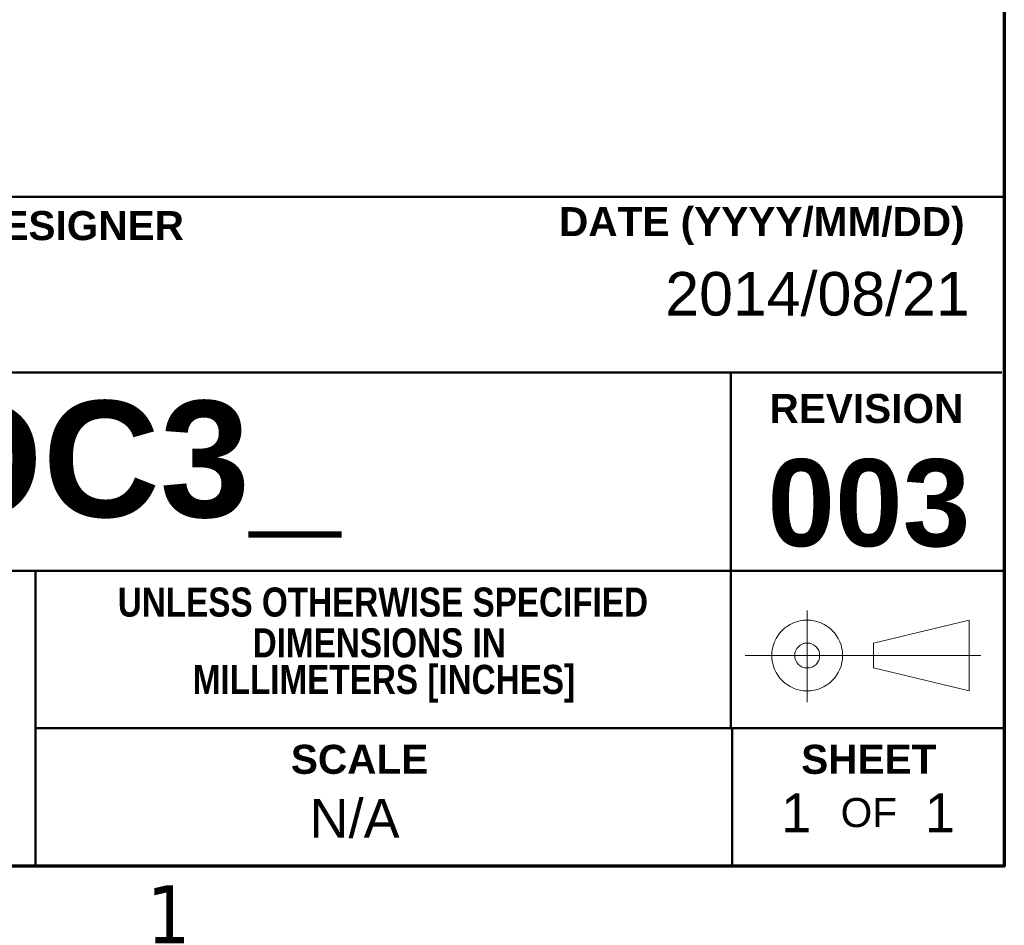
# Model space of a CAD drawing. Header units: inches. Extents: x 0.1 to 18.7, y 0.4 to 11.8.
# Tile 22 of 26: x 16.2 to 18.5, y 0.6 to 2.6. Entities that reach past the tile are written whole.
import ezdxf

# ---------------------------------------------------------------- set-up
doc = ezdxf.new("R2010")
doc.units = ezdxf.units.IN
doc.header["$LTSCALE"] = 1.111111
doc.header["$MEASUREMENT"] = 0
doc.layers.add('Border (ANSI)', color=7, linetype='Continuous', lineweight=70)
doc.layers.add('Title (ANSI)', color=7, linetype='Continuous', lineweight=50)
doc.layers.add('FORMAT', color=5, linetype='Continuous', lineweight=25, true_color=0x0000ff)
doc.styles.add('Note Text (ANSI)', font='tahoma.ttf')
doc.styles.add('Text Style107', font='arialbd.ttf')
doc.styles.add('Text Style109', font='arialbd.ttf')
doc.styles.add('Text Style47', font='ARIALN.TTF')
doc.styles.add('Text Style50', font='arial.ttf')
doc.styles.add('Text Style55', font='arial.ttf')
doc.styles.add('Text Style59', font='arial.ttf')

# ---------------------------------------------------------------- blocks, each defined once
blk = doc.blocks.new('Borders Default Border')
at = {"layer": 'Border (ANSI)', "flags": 128}
blk.add_lwpolyline([(0.38, 0.62), (0.38, 10.38), (16.62, 10.38), (16.62, 0.62), (0.38, 0.62)], dxfattribs=at)
at = {"layer": 'Border (ANSI)', "insert": (14.8479, 0.46), "char_height": 0.12, "attachment_point": 7, "style": 'Note Text (ANSI)'}
blk.add_mtext('1', dxfattribs=at)
blk = doc.blocks.new('Title Blocks ICD TITLE BLOCK MM CUSTOMER')
at = {"layer": 'FORMAT', "color": 7, "linetype": 'Continuous', "lineweight": 5}
for p, q in [((10.854, 7.7199), (10.854, 7.5304)), ((10.991, 7.6528), (11.189, 7.7002)), ((11.189, 7.7002), (11.189, 7.5538)), ((10.991, 7.6528), (10.991, 7.6012)), ((11.2126, 7.627), (10.7256, 7.627)), ((10.991, 7.6012), (11.189, 7.5538))]:
    blk.add_line(p, q, dxfattribs=at)
for radius in [0.0732, 0.0258]:
    blk.add_circle((10.854, 7.627), radius, dxfattribs=at)
at = {"layer": 'Title (ANSI)'}
for p, q in [((3.2614, 8.5744), (11.2614, 8.5744)), ((11.2614, 8.5744), (11.2614, 7.4772)), ((3.2614, 8.212), (11.2564, 8.212)), ((10.6964, 8.2122), (10.6964, 7.4772)), ((7.2663, 7.8022), (11.2614, 7.8022)), ((9.2591, 7.1922), (9.2591, 7.8022)), ((9.2591, 7.4772), (11.2614, 7.4772)), ((10.6991, 7.4771), (10.6991, 7.1921)), ((11.2614, 7.1921), (3.2614, 7.1921))]:
    blk.add_line(p, q, dxfattribs=at)
at = {"layer": 'Title (ANSI)', "char_height": 0.06, "style": 'Note Text (ANSI)'}
for s, insert, width, attachment_point in [('\\fArial|b1|i0;\\H0.0600;DRAFTER/DESIGNER', (8.7045, 8.5144), 0.861768, 4), ('\\fArial|b1|i0;\\H0.0600;DATE (YYYY/MM/DD)', (11.1793, 8.5144), 0.838354, 6), ('\\fArial Narrow|b1|i0;\\H0.0600;DIMENSIONS IN', (9.9696, 7.6528), 0.838354, 5), ('\\fArial Narrow|b1|i0;\\H0.0600; MILLIMETERS [INCHES]', (9.9696, 7.5686), 0.838354, 5)]:
    blk.add_mtext(s, dxfattribs=dict(at, insert=insert, width=width, attachment_point=attachment_point))
at = {"layer": 'Title (ANSI)', "char_height": 0.06, "attachment_point": 5, "style": 'Note Text (ANSI)'}
for s, insert in [('\\fArial|b1|i0;\\H0.0600;REVISION', (10.9764, 8.137)), ('\\fArial Narrow|b1|i0;\\H0.0600;UNLESS OTHERWISE SPECIFIED', (9.9772, 7.737)), ('\\fArial|b1|i0;\\H0.0600;SCALE', (9.929, 7.4121)), ('\\fArial|b1|i0;\\H0.0600;SHEET', (10.9814, 7.4121)), ('\\fArial|b0|i0;\\H0.0600;OF', (10.9814, 7.3021))]:
    blk.add_mtext(s, dxfattribs=dict(at, insert=insert))
at = {"layer": 'Title (ANSI)'}
for tag, p, height, style in [('<TITLE_1>_001', (3.5634, 8.3375), 0.09, 'Text Style50'), ('DESIGNER_001', (8.7791, 8.3294), 0.09, 'Text Style50'), ('<DRAWN_DATE>_001', (10.5606, 8.3294), 0.09, 'Text Style50'), ('<PART_NUMBER>_001', (8.8272, 7.9132), 0.24, 'Text Style109'), ('Sheet_Size_001', (7.3651, 7.9055), 0.13, 'Text Style55'), ('<REVISION_NUMBER>_001', (10.7717, 7.8528), 0.18, 'Text Style107'), ('Sheet_Number_001', (10.8001, 7.2619), 0.08, 'Text Style59'), ('Number_of_sheets_001', (11.097, 7.2619), 0.08, 'Text Style59'), ('COPYRIGHT_YEAR_001', (4.6229, 7.2707), 0.07, 'Text Style47'), ('<SCALE>_001', (9.8254, 7.2503), 0.08, 'Text Style59')]:
    blk.add_attdef(tag, p, '', height=height, dxfattribs=dict(at, style=style))

msp = doc.modelspace()

# ---------------------------------------------------------------- block references
at = {"xscale": 1.111111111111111, "yscale": 1.111111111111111, "zscale": 1.111111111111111}
msp.add_blockref('Borders Default Border', (0, 0), dxfattribs=at)
ref = msp.add_blockref('Title Blocks ICD TITLE BLOCK MM CUSTOMER', (5.954, -7.3023), dxfattribs=dict(xscale=1.111111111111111, yscale=1.111111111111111, zscale=1.111111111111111))
ref.add_attrib('Sheet_Number_001', '1', (17.9541, 0.7665), dxfattribs={"layer": 'Title (ANSI)', "height": 0.0889, "style": 'Text Style59'})
ref.add_attrib('Number_of_sheets_001', '1', (18.284, 0.7665), dxfattribs={"layer": 'Title (ANSI)', "height": 0.0889, "style": 'Text Style59'})
ref.add_attrib('<REVISION_NUMBER>_001', '003', (17.9226, 1.423), dxfattribs={"layer": 'Title (ANSI)', "height": 0.2, "style": 'Text Style107'})
ref.add_attrib('<DRAWN_DATE>_001', '2014/08/21', (17.6881, 1.9526), dxfattribs={"layer": 'Title (ANSI)', "height": 0.1, "style": 'Text Style50'})
ref.add_attrib('<PART_NUMBER>_001', 'FDC3_', (15.762, 1.4901), dxfattribs={"layer": 'Title (ANSI)', "height": 0.26667, "style": 'Text Style109'})
ref.add_attrib('<SCALE>_001', 'N/A', (16.8712, 0.7536), dxfattribs={"layer": 'Title (ANSI)', "height": 0.08889, "style": 'Text Style59'})

doc.saveas('drawing.dxf')
